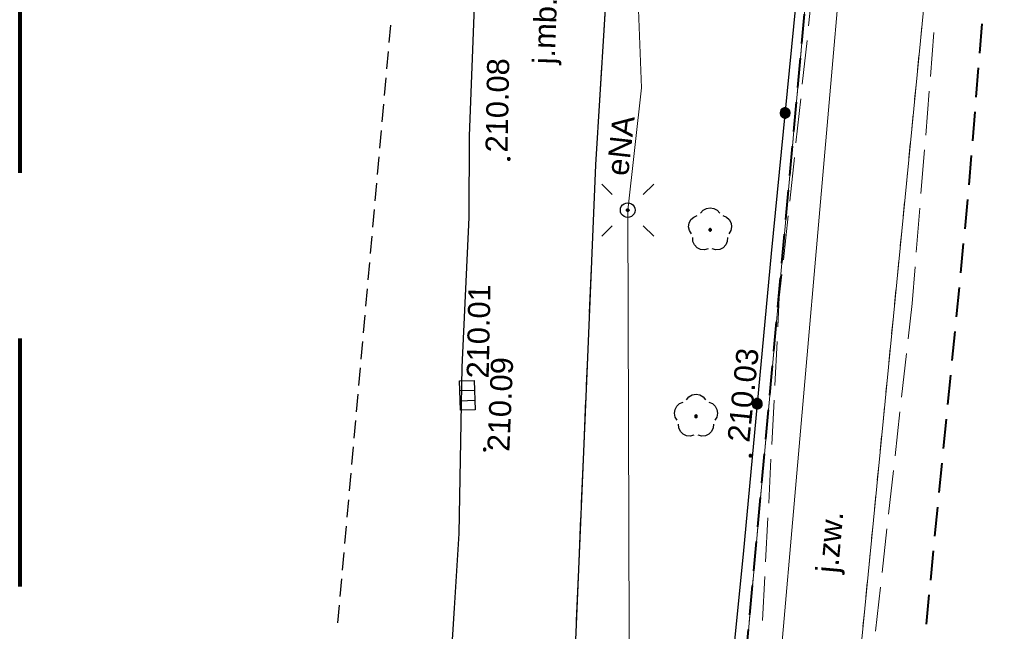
# Model space of a CAD drawing. Header units: metres. Extents: x 7419414 to 7419803, y 5549484 to 5549731.
# Tile 3 of 102: x 7419414 to 7419447, y 5549531 to 5549552. Entities that reach past the tile are written whole.
import ezdxf

# ---------------------------------------------------------------- set-up
doc = ezdxf.new("R2010")
doc.units = ezdxf.units.M
doc.header["$MEASUREMENT"] = 0
doc.linetypes.add('DGN Style 2', pattern=[14.063503, 8.438102, -5.625401])
doc.layers.get('0').update_dxf_attribs({"color": 250})
for name, color, linetype, lineweight in [('EGDE', 7, 'Continuous', 13), ('EGUG', 96, 'Continuous', 13), ('GUPPRZ_O', 7, 'Continuous', 13), ('LINIE ROZGRANICZAJĄCE MPZP', 212, 'Continuous', 0), ('OTKJ', 7, 'Continuous', 13), ('OTKJ_O', 7, 'Continuous', 13), ('OTKK', 7, 'Continuous', 30), ('OTOO', 7, 'Continuous', 30), ('OTRS_O', 7, 'Continuous', 13), ('SUEP', 1, 'Continuous', 13), ('SUEP_O', 1, 'Continuous', 13), ('SUWP', 5, 'Continuous', 13), ('Zakres', 7, 'Continuous', 0)]:
    doc.layers.add(name, color=color, linetype=linetype, lineweight=lineweight)
doc.layers.add('szkic szkicow', color=250, linetype='Continuous', lineweight=0, plot=False)
doc.styles.add('Arial', font='arial.ttf')

msp = doc.modelspace()

# ---------------------------------------------------------------- hatches: boundary and pattern name
at = {"linetype": 'Continuous'}
for points in [[(7419439.621, 5549548.41), (7419439.577, 5549548.42), (7419439.536, 5549548.442), (7419439.503, 5549548.473), (7419439.479, 5549548.512), (7419439.466, 5549548.555), (7419439.464, 5549548.601), (7419439.475, 5549548.645), (7419439.496, 5549548.686), (7419439.527, 5549548.719), (7419439.566, 5549548.743), (7419439.61, 5549548.756), (7419439.656, 5549548.758), (7419439.7, 5549548.748), (7419439.74, 5549548.726), (7419439.774, 5549548.695), (7419439.798, 5549548.656), (7419439.811, 5549548.612), (7419439.813, 5549548.567), (7419439.802, 5549548.522), (7419439.781, 5549548.482), (7419439.749, 5549548.449), (7419439.711, 5549548.424), (7419439.667, 5549548.411)], [(7419439.621, 5549548.41), (7419439.577, 5549548.42), (7419439.536, 5549548.442), (7419439.503, 5549548.473), (7419439.479, 5549548.512), (7419439.466, 5549548.555), (7419439.464, 5549548.601), (7419439.475, 5549548.645), (7419439.496, 5549548.686), (7419439.527, 5549548.719), (7419439.566, 5549548.743), (7419439.61, 5549548.756), (7419439.656, 5549548.758), (7419439.7, 5549548.748), (7419439.74, 5549548.726), (7419439.774, 5549548.695), (7419439.798, 5549548.656), (7419439.811, 5549548.612), (7419439.813, 5549548.567), (7419439.802, 5549548.522), (7419439.781, 5549548.482), (7419439.749, 5549548.449), (7419439.711, 5549548.424), (7419439.667, 5549548.411)], [(7419430.25, 5549546.975), (7419430.238, 5549546.977), (7419430.228, 5549546.981), (7419430.218, 5549546.988), (7419430.211, 5549546.997), (7419430.207, 5549547.008), (7419430.205, 5549547.02), (7419430.207, 5549547.032), (7419430.211, 5549547.043), (7419430.218, 5549547.052), (7419430.228, 5549547.059), (7419430.238, 5549547.063), (7419430.25, 5549547.065), (7419430.262, 5549547.063), (7419430.272, 5549547.059), (7419430.282, 5549547.052), (7419430.289, 5549547.043), (7419430.293, 5549547.032), (7419430.295, 5549547.02), (7419430.293, 5549547.008), (7419430.289, 5549546.997), (7419430.282, 5549546.988), (7419430.272, 5549546.981), (7419430.262, 5549546.977)], [(7419434.292, 5549545.235), (7419434.28, 5549545.236), (7419434.27, 5549545.24), (7419434.26, 5549545.246), (7419434.253, 5549545.254), (7419434.248, 5549545.264), (7419434.245, 5549545.274), (7419434.245, 5549545.286), (7419434.249, 5549545.298), (7419434.255, 5549545.309), (7419434.266, 5549545.318), (7419434.277, 5549545.323), (7419434.289, 5549545.325), (7419434.302, 5549545.323), (7419434.311, 5549545.32), (7419434.32, 5549545.313), (7419434.328, 5549545.304), (7419434.333, 5549545.293), (7419434.335, 5549545.281), (7419434.334, 5549545.272), (7419434.331, 5549545.261), (7419434.323, 5549545.25), (7419434.315, 5549545.242), (7419434.304, 5549545.237)], [(7419437.09, 5549544.565), (7419437.076, 5549544.567), (7419437.064, 5549544.574), (7419437.054, 5549544.584), (7419437.047, 5549544.596), (7419437.045, 5549544.61), (7419437.047, 5549544.624), (7419437.054, 5549544.636), (7419437.064, 5549544.646), (7419437.076, 5549544.653), (7419437.09, 5549544.655), (7419437.104, 5549544.653), (7419437.116, 5549544.646), (7419437.126, 5549544.636), (7419437.133, 5549544.624), (7419437.135, 5549544.61), (7419437.133, 5549544.596), (7419437.126, 5549544.584), (7419437.116, 5549544.574), (7419437.104, 5549544.567)], [(7419438.672, 5549538.523), (7419438.628, 5549538.533), (7419438.587, 5549538.554), (7419438.554, 5549538.585), (7419438.529, 5549538.624), (7419438.516, 5549538.668), (7419438.514, 5549538.713), (7419438.524, 5549538.758), (7419438.546, 5549538.798), (7419438.577, 5549538.832), (7419438.616, 5549538.856), (7419438.659, 5549538.87), (7419438.705, 5549538.871), (7419438.749, 5549538.861), (7419438.79, 5549538.84), (7419438.823, 5549538.809), (7419438.848, 5549538.77), (7419438.861, 5549538.726), (7419438.863, 5549538.681), (7419438.853, 5549538.636), (7419438.831, 5549538.596), (7419438.8, 5549538.562), (7419438.761, 5549538.538), (7419438.718, 5549538.524)], [(7419438.672, 5549538.523), (7419438.628, 5549538.533), (7419438.587, 5549538.554), (7419438.554, 5549538.585), (7419438.529, 5549538.624), (7419438.516, 5549538.668), (7419438.514, 5549538.713), (7419438.524, 5549538.758), (7419438.546, 5549538.798), (7419438.577, 5549538.832), (7419438.616, 5549538.856), (7419438.659, 5549538.87), (7419438.705, 5549538.871), (7419438.749, 5549538.861), (7419438.79, 5549538.84), (7419438.823, 5549538.809), (7419438.848, 5549538.77), (7419438.861, 5549538.726), (7419438.863, 5549538.681), (7419438.853, 5549538.636), (7419438.831, 5549538.596), (7419438.8, 5549538.562), (7419438.761, 5549538.538), (7419438.718, 5549538.524)], [(7419436.61, 5549538.225), (7419436.596, 5549538.227), (7419436.584, 5549538.234), (7419436.574, 5549538.244), (7419436.567, 5549538.256), (7419436.565, 5549538.27), (7419436.567, 5549538.284), (7419436.574, 5549538.296), (7419436.584, 5549538.306), (7419436.596, 5549538.313), (7419436.61, 5549538.315), (7419436.624, 5549538.313), (7419436.636, 5549538.306), (7419436.646, 5549538.296), (7419436.653, 5549538.284), (7419436.655, 5549538.27), (7419436.653, 5549538.256), (7419436.646, 5549538.244), (7419436.636, 5549538.234), (7419436.624, 5549538.227)], [(7419429.43, 5549537.095), (7419429.418, 5549537.097), (7419429.407, 5549537.101), (7419429.398, 5549537.108), (7419429.391, 5549537.117), (7419429.387, 5549537.128), (7419429.385, 5549537.14), (7419429.387, 5549537.152), (7419429.391, 5549537.162), (7419429.398, 5549537.172), (7419429.407, 5549537.179), (7419429.418, 5549537.183), (7419429.43, 5549537.185), (7419429.442, 5549537.183), (7419429.452, 5549537.179), (7419429.462, 5549537.172), (7419429.469, 5549537.162), (7419429.473, 5549537.152), (7419429.475, 5549537.14), (7419429.473, 5549537.128), (7419429.469, 5549537.117), (7419429.462, 5549537.108), (7419429.452, 5549537.101), (7419429.442, 5549537.097)], [(7419438.46, 5549536.885), (7419438.448, 5549536.887), (7419438.438, 5549536.891), (7419438.428, 5549536.898), (7419438.421, 5549536.907), (7419438.417, 5549536.918), (7419438.415, 5549536.93), (7419438.417, 5549536.942), (7419438.421, 5549536.952), (7419438.428, 5549536.962), (7419438.438, 5549536.969), (7419438.448, 5549536.973), (7419438.46, 5549536.975), (7419438.472, 5549536.973), (7419438.482, 5549536.969), (7419438.492, 5549536.962), (7419438.499, 5549536.952), (7419438.503, 5549536.942), (7419438.505, 5549536.93), (7419438.503, 5549536.918), (7419438.499, 5549536.907), (7419438.492, 5549536.898), (7419438.482, 5549536.891), (7419438.472, 5549536.887)]]:
    msp.add_hatch(color=0, dxfattribs=at).paths.add_polyline_path(points)

# ---------------------------------------------------------------- linework, layer by layer
at = {"color": 0, "linetype": 'Continuous'}
for p, q in [((7419433.406, 5549546.164), (7419433.76, 5549545.81)), ((7419435.174, 5549546.164), (7419434.82, 5549545.81)), ((7419433.406, 5549544.396), (7419433.76, 5549544.75)), ((7419435.174, 5549544.396), (7419434.82, 5549544.75)), ((7419428.585, 5549539.147), (7419429.085, 5549539.162)), ((7419428.595, 5549538.798), (7419429.095, 5549538.813))]:
    msp.add_line(p, q, dxfattribs=at)
at = {"color": 0, "linetype": 'Continuous', "flags": 128}
for points in [[(7419439.656, 5549548.758), (7419439.61, 5549548.756), (7419439.566, 5549548.743), (7419439.527, 5549548.719), (7419439.496, 5549548.686), (7419439.475, 5549548.645), (7419439.464, 5549548.601), (7419439.466, 5549548.555), (7419439.479, 5549548.512), (7419439.503, 5549548.473), (7419439.536, 5549548.442), (7419439.577, 5549548.42), (7419439.621, 5549548.41), (7419439.667, 5549548.411), (7419439.711, 5549548.424), (7419439.749, 5549548.449), (7419439.781, 5549548.482), (7419439.802, 5549548.522), (7419439.813, 5549548.567), (7419439.811, 5549548.612), (7419439.798, 5549548.656), (7419439.774, 5549548.695), (7419439.74, 5549548.726), (7419439.7, 5549548.748), (7419439.656, 5549548.758)], [(7419439.656, 5549548.758), (7419439.61, 5549548.756), (7419439.566, 5549548.743), (7419439.527, 5549548.719), (7419439.496, 5549548.686), (7419439.475, 5549548.645), (7419439.464, 5549548.601), (7419439.466, 5549548.555), (7419439.479, 5549548.512), (7419439.503, 5549548.473), (7419439.536, 5549548.442), (7419439.577, 5549548.42), (7419439.621, 5549548.41), (7419439.667, 5549548.411), (7419439.711, 5549548.424), (7419439.749, 5549548.449), (7419439.781, 5549548.482), (7419439.802, 5549548.522), (7419439.813, 5549548.567), (7419439.811, 5549548.612), (7419439.798, 5549548.656), (7419439.774, 5549548.695), (7419439.74, 5549548.726), (7419439.7, 5549548.748), (7419439.656, 5549548.758)], [(7419430.205, 5549547.02), (7419430.207, 5549547.008), (7419430.211, 5549546.997), (7419430.218, 5549546.988), (7419430.228, 5549546.981), (7419430.238, 5549546.977), (7419430.25, 5549546.975), (7419430.262, 5549546.977), (7419430.272, 5549546.981), (7419430.282, 5549546.988), (7419430.289, 5549546.997), (7419430.293, 5549547.008), (7419430.295, 5549547.02), (7419430.293, 5549547.032), (7419430.289, 5549547.043), (7419430.282, 5549547.052), (7419430.272, 5549547.059), (7419430.262, 5549547.063), (7419430.25, 5549547.065), (7419430.238, 5549547.063), (7419430.228, 5549547.059), (7419430.218, 5549547.052), (7419430.211, 5549547.043), (7419430.207, 5549547.032), (7419430.205, 5549547.02)], [(7419434.29, 5549545.53), (7419434.355, 5549545.521), (7419434.415, 5549545.497), (7419434.467, 5549545.457), (7419434.507, 5549545.405), (7419434.531, 5549545.345), (7419434.54, 5549545.28), (7419434.531, 5549545.215), (7419434.507, 5549545.155), (7419434.467, 5549545.103), (7419434.415, 5549545.063), (7419434.355, 5549545.039), (7419434.29, 5549545.03), (7419434.225, 5549545.039), (7419434.165, 5549545.063), (7419434.113, 5549545.103), (7419434.073, 5549545.155), (7419434.049, 5549545.215), (7419434.04, 5549545.28), (7419434.049, 5549545.345), (7419434.073, 5549545.405), (7419434.113, 5549545.457), (7419434.165, 5549545.497), (7419434.225, 5549545.521), (7419434.29, 5549545.53)], [(7419434.289, 5549545.325), (7419434.302, 5549545.323), (7419434.311, 5549545.32), (7419434.32, 5549545.313), (7419434.328, 5549545.304), (7419434.333, 5549545.293), (7419434.335, 5549545.281), (7419434.334, 5549545.272), (7419434.331, 5549545.261), (7419434.323, 5549545.25), (7419434.315, 5549545.242), (7419434.304, 5549545.237), (7419434.292, 5549545.235), (7419434.28, 5549545.236), (7419434.27, 5549545.24), (7419434.26, 5549545.246), (7419434.253, 5549545.254), (7419434.248, 5549545.264), (7419434.245, 5549545.274), (7419434.245, 5549545.286), (7419434.249, 5549545.298), (7419434.255, 5549545.309), (7419434.266, 5549545.318), (7419434.277, 5549545.323), (7419434.289, 5549545.325)], [(7419437.09, 5549544.565), (7419437.104, 5549544.567), (7419437.116, 5549544.574), (7419437.126, 5549544.584), (7419437.133, 5549544.596), (7419437.135, 5549544.61), (7419437.133, 5549544.624), (7419437.126, 5549544.636), (7419437.116, 5549544.646), (7419437.104, 5549544.653), (7419437.09, 5549544.655), (7419437.076, 5549544.653), (7419437.064, 5549544.646), (7419437.054, 5549544.636), (7419437.047, 5549544.624), (7419437.045, 5549544.61), (7419437.047, 5549544.596), (7419437.054, 5549544.584), (7419437.064, 5549544.574), (7419437.076, 5549544.567), (7419437.09, 5549544.565)], [(7419428.605, 5549538.473), (7419428.575, 5549539.472), (7419429.075, 5549539.487), (7419429.105, 5549538.488), (7419428.605, 5549538.473)], [(7419438.705, 5549538.871), (7419438.659, 5549538.87), (7419438.616, 5549538.856), (7419438.577, 5549538.832), (7419438.546, 5549538.798), (7419438.524, 5549538.758), (7419438.514, 5549538.713), (7419438.516, 5549538.668), (7419438.529, 5549538.624), (7419438.554, 5549538.585), (7419438.587, 5549538.554), (7419438.628, 5549538.533), (7419438.672, 5549538.523), (7419438.718, 5549538.524), (7419438.761, 5549538.538), (7419438.8, 5549538.562), (7419438.831, 5549538.596), (7419438.853, 5549538.636), (7419438.863, 5549538.681), (7419438.861, 5549538.726), (7419438.848, 5549538.77), (7419438.823, 5549538.809), (7419438.79, 5549538.84), (7419438.749, 5549538.861), (7419438.705, 5549538.871)], [(7419438.705, 5549538.871), (7419438.659, 5549538.87), (7419438.616, 5549538.856), (7419438.577, 5549538.832), (7419438.546, 5549538.798), (7419438.524, 5549538.758), (7419438.514, 5549538.713), (7419438.516, 5549538.668), (7419438.529, 5549538.624), (7419438.554, 5549538.585), (7419438.587, 5549538.554), (7419438.628, 5549538.533), (7419438.672, 5549538.523), (7419438.718, 5549538.524), (7419438.761, 5549538.538), (7419438.8, 5549538.562), (7419438.831, 5549538.596), (7419438.853, 5549538.636), (7419438.863, 5549538.681), (7419438.861, 5549538.726), (7419438.848, 5549538.77), (7419438.823, 5549538.809), (7419438.79, 5549538.84), (7419438.749, 5549538.861), (7419438.705, 5549538.871)], [(7419436.61, 5549538.225), (7419436.624, 5549538.227), (7419436.636, 5549538.234), (7419436.646, 5549538.244), (7419436.653, 5549538.256), (7419436.655, 5549538.27), (7419436.653, 5549538.284), (7419436.646, 5549538.296), (7419436.636, 5549538.306), (7419436.624, 5549538.313), (7419436.61, 5549538.315), (7419436.596, 5549538.313), (7419436.584, 5549538.306), (7419436.574, 5549538.296), (7419436.567, 5549538.284), (7419436.565, 5549538.27), (7419436.567, 5549538.256), (7419436.574, 5549538.244), (7419436.584, 5549538.234), (7419436.596, 5549538.227), (7419436.61, 5549538.225)], [(7419429.385, 5549537.14), (7419429.387, 5549537.128), (7419429.391, 5549537.117), (7419429.398, 5549537.108), (7419429.407, 5549537.101), (7419429.418, 5549537.097), (7419429.43, 5549537.095), (7419429.442, 5549537.097), (7419429.452, 5549537.101), (7419429.462, 5549537.108), (7419429.469, 5549537.117), (7419429.473, 5549537.128), (7419429.475, 5549537.14), (7419429.473, 5549537.152), (7419429.469, 5549537.162), (7419429.462, 5549537.172), (7419429.452, 5549537.179), (7419429.442, 5549537.183), (7419429.43, 5549537.185), (7419429.418, 5549537.183), (7419429.407, 5549537.179), (7419429.398, 5549537.172), (7419429.391, 5549537.162), (7419429.387, 5549537.152), (7419429.385, 5549537.14)], [(7419438.415, 5549536.93), (7419438.417, 5549536.918), (7419438.421, 5549536.907), (7419438.428, 5549536.898), (7419438.438, 5549536.891), (7419438.448, 5549536.887), (7419438.46, 5549536.885), (7419438.472, 5549536.887), (7419438.482, 5549536.891), (7419438.492, 5549536.898), (7419438.499, 5549536.907), (7419438.503, 5549536.918), (7419438.505, 5549536.93), (7419438.503, 5549536.942), (7419438.499, 5549536.952), (7419438.492, 5549536.962), (7419438.482, 5549536.969), (7419438.472, 5549536.973), (7419438.46, 5549536.975), (7419438.448, 5549536.973), (7419438.438, 5549536.969), (7419438.428, 5549536.962), (7419438.421, 5549536.952), (7419438.417, 5549536.942), (7419438.415, 5549536.93)]]:
    msp.add_lwpolyline(points, close=True, dxfattribs=at)
for points in [[(7419436.766, 5549545.173), (7419436.849, 5549545.273), (7419436.962, 5549545.337), (7419437.09, 5549545.36), (7419437.218, 5549545.337), (7419437.331, 5549545.273), (7419437.414, 5549545.173)], [(7419436.454, 5549544.476), (7419436.385, 5549544.586), (7419436.359, 5549544.713), (7419436.377, 5549544.842), (7419436.438, 5549544.957), (7419436.534, 5549545.044), (7419436.654, 5549545.092)], [(7419437.526, 5549545.092), (7419437.646, 5549545.044), (7419437.742, 5549544.957), (7419437.803, 5549544.842), (7419437.821, 5549544.713), (7419437.795, 5549544.586), (7419437.726, 5549544.476)], [(7419437.021, 5549543.964), (7419436.895, 5549543.932), (7419436.766, 5549543.946), (7419436.649, 5549544.003), (7419436.559, 5549544.097), (7419436.506, 5549544.215), (7419436.497, 5549544.345)], [(7419437.683, 5549544.345), (7419437.674, 5549544.215), (7419437.621, 5549544.097), (7419437.531, 5549544.003), (7419437.414, 5549543.946), (7419437.285, 5549543.932), (7419437.159, 5549543.964)], [(7419436.286, 5549538.833), (7419436.369, 5549538.933), (7419436.482, 5549538.997), (7419436.61, 5549539.02), (7419436.738, 5549538.997), (7419436.851, 5549538.933), (7419436.934, 5549538.833)], [(7419435.974, 5549538.136), (7419435.905, 5549538.246), (7419435.879, 5549538.373), (7419435.897, 5549538.502), (7419435.958, 5549538.617), (7419436.054, 5549538.704), (7419436.174, 5549538.752)], [(7419437.046, 5549538.752), (7419437.166, 5549538.704), (7419437.262, 5549538.617), (7419437.323, 5549538.502), (7419437.341, 5549538.373), (7419437.315, 5549538.246), (7419437.246, 5549538.136)], [(7419436.541, 5549537.624), (7419436.415, 5549537.592), (7419436.286, 5549537.606), (7419436.169, 5549537.663), (7419436.079, 5549537.757), (7419436.026, 5549537.875), (7419436.017, 5549538.005)], [(7419437.203, 5549538.005), (7419437.194, 5549537.875), (7419437.141, 5549537.757), (7419437.051, 5549537.663), (7419436.934, 5549537.606), (7419436.805, 5549537.592), (7419436.679, 5549537.624)]]:
    msp.add_lwpolyline(points, dxfattribs=at)
at = {"layer": 'EGDE', "color": 250, "linetype": 'Continuous', "lineweight": 0, "flags": 128}
for points in [[(7419622.687, 5549655.462), (7419619.81, 5549655.03), (7419609.66, 5549653.24), (7419589.07, 5549649.42), (7419557.7, 5549643.96), (7419540.13, 5549643.06), (7419523.27, 5549643.29), (7419509.38, 5549641.39), (7419462.29, 5549628.43), (7419462.45, 5549628.77), (7419446.03, 5549630.99), (7419446.66, 5549622.15), (7419435.73, 5549501.644)], [(7419439.375, 5549501.456), (7419449.43, 5549604.09), (7419450.45, 5549614.49), (7419451.3, 5549617.85), (7419452.51, 5549620.06), (7419454.77, 5549622.45), (7419458.98, 5549625.04), (7419462.38, 5549626.43), (7419462.7, 5549626.56), (7419482.9, 5549629.97), (7419487.71, 5549630.61), (7419562.5, 5549640.55), (7419590.93, 5549644.33), (7419591.23, 5549646.31), (7419603.9, 5549648.9), (7419609.52, 5549650.05), (7419619.85, 5549651.97), (7419622.322, 5549652.355)], [(7419435.73, 5549501.644), (7419446.66, 5549622.15), (7419446.03, 5549630.99), (7419445.69, 5549630.61), (7419433.076, 5549628.608)], [(7419447.714, 5549501.025), (7419450.09, 5549531.19), (7419459.99, 5549593.07), (7419462.12, 5549617.26), (7419462.22, 5549620.86), (7419457.3, 5549616.58), (7419452.54, 5549610.11), (7419449.43, 5549604.09), (7419439.375, 5549501.456)]]:
    msp.add_lwpolyline(points, dxfattribs=at)
at = {"layer": 'EGUG', "color": 96, "linetype": 'Continuous', "lineweight": 13}
for p, q in [((7419440.224, 5549551.191), (7419440.269, 5549551.689)), ((7419440.269, 5549551.689), (7419440.224, 5549551.191)), ((7419444.281, 5549551.529), (7419444.232, 5549551.031)), ((7419444.232, 5549551.031), (7419444.281, 5549551.529)), ((7419440.134, 5549550.195), (7419440.179, 5549550.693)), ((7419440.179, 5549550.693), (7419440.134, 5549550.195)), ((7419444.183, 5549550.534), (7419444.135, 5549550.036)), ((7419444.135, 5549550.036), (7419444.183, 5549550.534)), ((7419440.043, 5549549.199), (7419440.089, 5549549.697)), ((7419440.089, 5549549.697), (7419440.043, 5549549.199)), ((7419444.086, 5549549.538), (7419444.037, 5549549.041)), ((7419444.037, 5549549.041), (7419444.086, 5549549.538)), ((7419439.953, 5549548.203), (7419439.998, 5549548.701)), ((7419439.998, 5549548.701), (7419439.953, 5549548.203)), ((7419443.988, 5549548.543), (7419443.94, 5549548.046)), ((7419443.94, 5549548.046), (7419443.988, 5549548.543)), ((7419439.863, 5549547.207), (7419439.908, 5549547.705)), ((7419439.908, 5549547.705), (7419439.863, 5549547.207)), ((7419443.891, 5549547.548), (7419443.842, 5549547.05)), ((7419443.842, 5549547.05), (7419443.891, 5549547.548)), ((7419439.772, 5549546.212), (7419439.818, 5549546.709)), ((7419439.818, 5549546.709), (7419439.772, 5549546.212)), ((7419443.793, 5549546.553), (7419443.745, 5549546.055)), ((7419443.745, 5549546.055), (7419443.793, 5549546.553)), ((7419439.682, 5549545.216), (7419439.727, 5549545.714)), ((7419439.727, 5549545.714), (7419439.682, 5549545.216)), ((7419443.696, 5549545.557), (7419443.647, 5549545.06)), ((7419443.647, 5549545.06), (7419443.696, 5549545.557)), ((7419439.592, 5549544.22), (7419439.637, 5549544.718)), ((7419439.637, 5549544.718), (7419439.592, 5549544.22)), ((7419443.598, 5549544.562), (7419443.55, 5549544.065)), ((7419443.55, 5549544.065), (7419443.598, 5549544.562)), ((7419439.501, 5549543.224), (7419439.547, 5549543.722)), ((7419439.547, 5549543.722), (7419439.501, 5549543.224)), ((7419443.501, 5549543.567), (7419443.452, 5549543.069)), ((7419443.452, 5549543.069), (7419443.501, 5549543.567)), ((7419439.411, 5549542.228), (7419439.456, 5549542.726)), ((7419439.456, 5549542.726), (7419439.411, 5549542.228)), ((7419443.403, 5549542.572), (7419443.355, 5549542.074)), ((7419443.355, 5549542.074), (7419443.403, 5549542.572)), ((7419439.321, 5549541.232), (7419439.366, 5549541.73)), ((7419439.366, 5549541.73), (7419439.321, 5549541.232)), ((7419443.306, 5549541.577), (7419443.257, 5549541.079)), ((7419443.257, 5549541.079), (7419443.306, 5549541.577)), ((7419439.23, 5549540.236), (7419439.276, 5549540.734)), ((7419439.276, 5549540.734), (7419439.23, 5549540.236)), ((7419443.208, 5549540.581), (7419443.16, 5549540.084)), ((7419443.16, 5549540.084), (7419443.208, 5549540.581)), ((7419439.14, 5549539.24), (7419439.185, 5549539.738)), ((7419439.185, 5549539.738), (7419439.14, 5549539.24)), ((7419443.111, 5549539.586), (7419443.062, 5549539.088)), ((7419443.062, 5549539.088), (7419443.111, 5549539.586)), ((7419439.05, 5549538.244), (7419439.095, 5549538.742)), ((7419439.095, 5549538.742), (7419439.05, 5549538.244)), ((7419443.013, 5549538.591), (7419442.965, 5549538.093)), ((7419442.965, 5549538.093), (7419443.013, 5549538.591)), ((7419438.959, 5549537.248), (7419439.005, 5549537.746)), ((7419439.005, 5549537.746), (7419438.959, 5549537.248)), ((7419442.916, 5549537.596), (7419442.867, 5549537.098)), ((7419442.867, 5549537.098), (7419442.916, 5549537.596)), ((7419438.869, 5549536.252), (7419438.914, 5549536.75)), ((7419438.914, 5549536.75), (7419438.869, 5549536.252)), ((7419442.818, 5549536.6), (7419442.77, 5549536.103)), ((7419442.77, 5549536.103), (7419442.818, 5549536.6)), ((7419438.779, 5549535.256), (7419438.824, 5549535.754)), ((7419438.824, 5549535.754), (7419438.779, 5549535.256)), ((7419442.721, 5549535.605), (7419442.672, 5549535.108)), ((7419442.672, 5549535.108), (7419442.721, 5549535.605)), ((7419438.688, 5549534.261), (7419438.734, 5549534.759)), ((7419438.734, 5549534.759), (7419438.688, 5549534.261)), ((7419442.623, 5549534.61), (7419442.575, 5549534.112)), ((7419442.575, 5549534.112), (7419442.623, 5549534.61)), ((7419438.598, 5549533.265), (7419438.643, 5549533.763)), ((7419438.643, 5549533.763), (7419438.598, 5549533.265)), ((7419442.526, 5549533.615), (7419442.477, 5549533.117)), ((7419442.477, 5549533.117), (7419442.526, 5549533.615)), ((7419438.508, 5549532.269), (7419438.553, 5549532.767)), ((7419438.553, 5549532.767), (7419438.508, 5549532.269)), ((7419442.428, 5549532.619), (7419442.38, 5549532.122)), ((7419442.38, 5549532.122), (7419442.428, 5549532.619)), ((7419438.417, 5549531.273), (7419438.463, 5549531.771)), ((7419438.463, 5549531.771), (7419438.417, 5549531.273)), ((7419442.331, 5549531.624), (7419442.282, 5549531.127)), ((7419442.282, 5549531.127), (7419442.331, 5549531.624))]:
    msp.add_line(p, q, dxfattribs=at)
at = {"layer": 'LINIE ROZGRANICZAJĄCE MPZP', "color": 212, "linetype": 'Continuous', "lineweight": 40}
for p, q in [((7419440.201, 5549550.942), (7419440.292, 5549551.938)), ((7419446.25, 5549550.62), (7419446.331, 5549551.617)), ((7419440.066, 5549549.448), (7419440.156, 5549550.444)), ((7419446.129, 5549549.125), (7419446.21, 5549550.122)), ((7419439.93, 5549547.954), (7419440.021, 5549548.95)), ((7419446.009, 5549547.63), (7419446.089, 5549548.627)), ((7419439.795, 5549546.46), (7419439.885, 5549547.456)), ((7419445.888, 5549546.135), (7419445.968, 5549547.132)), ((7419439.659, 5549544.966), (7419439.75, 5549545.962)), ((7419445.75, 5549544.641), (7419445.847, 5549545.636)), ((7419439.524, 5549543.473), (7419439.614, 5549544.468)), ((7419445.604, 5549543.148), (7419445.702, 5549544.144)), ((7419439.388, 5549541.979), (7419439.479, 5549542.975)), ((7419445.458, 5549541.655), (7419445.556, 5549542.651)), ((7419439.253, 5549540.485), (7419439.343, 5549541.481)), ((7419445.313, 5549540.163), (7419445.41, 5549541.158)), ((7419439.117, 5549538.991), (7419439.208, 5549539.987)), ((7419445.167, 5549538.67), (7419445.264, 5549539.665)), ((7419438.982, 5549537.497), (7419439.072, 5549538.493)), ((7419445.021, 5549537.177), (7419445.118, 5549538.172)), ((7419438.847, 5549536.003), (7419438.937, 5549536.999)), ((7419444.875, 5549535.684), (7419444.972, 5549536.679)), ((7419438.711, 5549534.509), (7419438.801, 5549535.505)), ((7419444.729, 5549534.191), (7419444.827, 5549535.186)), ((7419438.576, 5549533.015), (7419438.666, 5549534.011)), ((7419444.584, 5549532.698), (7419444.681, 5549533.693)), ((7419438.44, 5549531.522), (7419438.53, 5549532.518)), ((7419444.438, 5549531.205), (7419444.535, 5549532.2)), ((7419438.305, 5549530.028), (7419438.395, 5549531.024))]:
    msp.add_line(p, q, dxfattribs=at)
at = {"layer": 'OTKJ', "color": 250, "linetype": 'Continuous', "lineweight": 13}
for p, q in [((7419440.435, 5549551.546), (7419440.596, 5549553.037)), ((7419433.527, 5549552.142), (7419433.435, 5549550.645)), ((7419444.695, 5549551.322), (7419444.575, 5549549.827)), ((7419440.221, 5549549.557), (7419440.382, 5549551.049)), ((7419433.405, 5549550.145), (7419433.313, 5549548.648)), ((7419444.534, 5549549.328), (7419444.413, 5549547.833)), ((7419440.007, 5549547.569), (7419440.167, 5549549.06)), ((7419433.282, 5549548.149), (7419433.2, 5549546.82)), ((7419444.373, 5549547.335), (7419444.252, 5549545.84)), ((7419439.792, 5549545.58), (7419439.953, 5549547.072)), ((7419433.2, 5549546.82), (7419433.156, 5549545.793)), ((7419433.135, 5549545.293), (7419433.071, 5549543.795)), ((7419444.212, 5549545.341), (7419444.091, 5549543.846)), ((7419439.578, 5549543.592), (7419439.739, 5549545.083)), ((7419433.049, 5549543.295), (7419432.985, 5549541.797)), ((7419444.051, 5549543.348), (7419443.95, 5549542.1)), ((7419439.44, 5549542.31), (7419439.525, 5549543.095)), ((7419439.388, 5549541.31), (7419439.44, 5549542.31)), ((7419443.95, 5549542.1), (7419443.817, 5549540.906)), ((7419432.964, 5549541.297), (7419432.92, 5549540.27)), ((7419439.285, 5549539.313), (7419439.363, 5549540.811)), ((7419432.92, 5549540.27), (7419432.88, 5549539.316)), ((7419443.762, 5549540.409), (7419443.596, 5549538.918)), ((7419432.859, 5549538.817), (7419432.795, 5549537.318)), ((7419439.182, 5549537.316), (7419439.26, 5549538.814)), ((7419443.54, 5549538.421), (7419443.375, 5549536.93)), ((7419432.774, 5549536.818), (7419432.711, 5549535.32)), ((7419439.079, 5549535.318), (7419439.157, 5549536.816)), ((7419443.319, 5549536.433), (7419443.153, 5549534.942)), ((7419432.689, 5549534.82), (7419432.626, 5549533.322)), ((7419438.976, 5549533.321), (7419439.054, 5549534.819)), ((7419443.098, 5549534.445), (7419442.932, 5549532.955)), ((7419432.605, 5549532.822), (7419432.541, 5549531.323)), ((7419438.873, 5549531.324), (7419438.951, 5549532.822)), ((7419442.877, 5549532.458), (7419442.711, 5549530.967))]:
    msp.add_line(p, q, dxfattribs=at)
at = {"layer": 'OTKK', "color": 250, "linetype": 'Continuous', "lineweight": 30, "flags": 128}
for points in [[(7419428.875, 5549581.236), (7419429.31, 5549580.76), (7419430.21, 5549579.65), (7419430.96, 5549578.6), (7419431.89, 5549577.21), (7419432.39, 5549576.23), (7419432.96, 5549574.67), (7419433.42, 5549573.14), (7419433.91, 5549570.96), (7419433.97, 5549570.71), (7419434.08, 5549570.21), (7419434.19, 5549568.72), (7419434.27, 5549566.73), (7419434.22, 5549564.7), (7419433.64, 5549553.97), (7419433.2, 5549546.82), (7419432.92, 5549540.27), (7419432.48, 5549529.87), (7419432.4, 5549526.45), (7419432.17, 5549521.58), (7419431.98, 5549517.64)], [(7419428.294, 5549574.689), (7419428.51, 5549574.27), (7419428.91, 5549573.21), (7419429.31, 5549572.14), (7419429.49, 5549571.22), (7419429.61, 5549570.22), (7419429.65, 5549569.34), (7419429.65, 5549567.75), (7419429.55, 5549565.16), (7419429.41, 5549560.66), (7419429.25, 5549556.65), (7419429.08, 5549552.51), (7419428.9, 5549547.81), (7419428.89, 5549545.03), (7419428.66, 5549539.94), (7419428.55, 5549534.29), (7419428.39, 5549531.75), (7419427.6, 5549519.22), (7419427.42, 5549518.06), (7419426.92, 5549517.36), (7419426.11, 5549516.53), (7419425.14, 5549516), (7419424.2, 5549515.71), (7419423.066, 5549515.737)]]:
    msp.add_lwpolyline(points, dxfattribs=at)
at = {"layer": 'OTOO', "color": 250, "linetype": 'Continuous', "lineweight": 30, "flags": 128}
msp.add_lwpolyline([(7419444.531, 5549641.637), (7419444.64, 5549640.1), (7419445.31, 5549634.62), (7419445.56, 5549631.73), (7419446.709, 5549620.537), (7419439.169, 5549543.807), (7419438.208, 5549533.587), (7419436.896, 5549520.462), (7419436.501, 5549516.719)], dxfattribs=at)
at = {"layer": 'SUEP', "color": 1, "linetype": 'Continuous', "lineweight": 13, "flags": 128}
msp.add_lwpolyline([(7419434.32, 5549573.68), (7419434.14, 5549573.1), (7419434.48, 5549556.81), (7419434.76, 5549549.44), (7419434.29, 5549545.28), (7419434.35, 5549527.27), (7419434.19, 5549522.79), (7419434.53, 5549522.64), (7419434.18, 5549522.53), (7419432.79, 5549502.1)], dxfattribs=at)
at = {"layer": 'SUWP', "color": 5, "linetype": 'Continuous', "lineweight": 13, "flags": 128}
msp.add_lwpolyline([(7419441.75, 5549555.97), (7419437.72, 5549509.83), (7419436.957, 5549501.581)], dxfattribs=at)
at = {"layer": 'szkic szkicow', "color": 1, "linetype": 'DGN Style 2', "lineweight": 80, "flags": 128}
msp.add_lwpolyline([(7419710.634, 5549693.949), (7419413.634, 5549693.949), (7419413.634, 5549483.949), (7419710.634, 5549483.949), (7419710.634, 5549693.949)], close=True, dxfattribs=at)
at = {"layer": 'Zakres', "color": 5, "linetype": 'Continuous', "lineweight": 30}
for p, q in [((7419426.191, 5549550.974), (7419426.244, 5549551.572)), ((7419426.191, 5549550.974), (7419426.244, 5549551.572)), ((7419426.112, 5549550.078), (7419426.165, 5549550.675)), ((7419426.112, 5549550.078), (7419426.165, 5549550.675)), ((7419426.032, 5549549.181), (7419426.085, 5549549.779)), ((7419426.032, 5549549.181), (7419426.085, 5549549.779)), ((7419425.953, 5549548.285), (7419426.006, 5549548.882)), ((7419425.953, 5549548.285), (7419426.006, 5549548.882)), ((7419425.873, 5549547.388), (7419425.926, 5549547.986)), ((7419425.873, 5549547.388), (7419425.926, 5549547.986)), ((7419425.794, 5549546.492), (7419425.847, 5549547.089)), ((7419425.794, 5549546.492), (7419425.847, 5549547.089)), ((7419425.714, 5549545.595), (7419425.767, 5549546.193)), ((7419425.714, 5549545.595), (7419425.767, 5549546.193)), ((7419425.635, 5549544.699), (7419425.688, 5549545.296)), ((7419425.635, 5549544.699), (7419425.688, 5549545.296)), ((7419425.555, 5549543.802), (7419425.608, 5549544.4)), ((7419425.555, 5549543.802), (7419425.608, 5549544.4)), ((7419425.476, 5549542.906), (7419425.529, 5549543.503)), ((7419425.476, 5549542.906), (7419425.529, 5549543.503)), ((7419425.396, 5549542.009), (7419425.449, 5549542.607)), ((7419425.396, 5549542.009), (7419425.449, 5549542.607)), ((7419425.317, 5549541.113), (7419425.37, 5549541.71)), ((7419425.317, 5549541.113), (7419425.37, 5549541.71)), ((7419425.237, 5549540.216), (7419425.29, 5549540.814)), ((7419425.237, 5549540.216), (7419425.29, 5549540.814)), ((7419425.158, 5549539.32), (7419425.211, 5549539.917)), ((7419425.158, 5549539.32), (7419425.211, 5549539.917)), ((7419425.078, 5549538.423), (7419425.131, 5549539.021)), ((7419425.078, 5549538.423), (7419425.131, 5549539.021)), ((7419424.999, 5549537.527), (7419425.052, 5549538.124)), ((7419424.999, 5549537.527), (7419425.052, 5549538.124)), ((7419424.919, 5549536.63), (7419424.972, 5549537.228)), ((7419424.919, 5549536.63), (7419424.972, 5549537.228)), ((7419424.84, 5549535.734), (7419424.893, 5549536.332)), ((7419424.84, 5549535.734), (7419424.893, 5549536.332)), ((7419424.76, 5549534.837), (7419424.813, 5549535.435)), ((7419424.76, 5549534.837), (7419424.813, 5549535.435)), ((7419424.681, 5549533.941), (7419424.734, 5549534.539)), ((7419424.681, 5549533.941), (7419424.734, 5549534.539)), ((7419424.601, 5549533.044), (7419424.654, 5549533.642)), ((7419424.601, 5549533.044), (7419424.654, 5549533.642)), ((7419424.522, 5549532.148), (7419424.575, 5549532.746)), ((7419424.522, 5549532.148), (7419424.575, 5549532.746)), ((7419424.442, 5549531.251), (7419424.495, 5549531.849)), ((7419424.442, 5549531.251), (7419424.495, 5549531.849))]:
    msp.add_line(p, q, dxfattribs=at)

# ---------------------------------------------------------------- texts
at = {"layer": 'GUPPRZ_O', "color": 36, "linetype": 'Continuous', "lineweight": 0, "style": 'Arial'}
msp.add_text('210.01', height=0.75, rotation=88.8846, dxfattribs=at).set_placement((7419429.567, 5549539.549))
at = {"layer": 'OTKJ_O', "color": 250, "linetype": 'Continuous', "lineweight": 0, "style": 'Arial'}
for s, rotation, p in [('j.mb.', 88.076, (7419431.81, 5549550.23)), ('j.zw.', 84.845, (7419441.43, 5549532.92))]:
    msp.add_text(s, height=0.75, rotation=rotation, dxfattribs=at).set_placement(p)
at = {"layer": 'OTRS_O', "color": 250, "linetype": 'Continuous', "lineweight": 0, "style": 'Arial'}
for s, rotation, p in [('210.08', 88.8846, (7419430.206, 5549547.233)), ('210.03', 84.1704, (7419438.42, 5549537.36)), ('210.09', 87.5774, (7419430.268, 5549537.062))]:
    msp.add_text(s, height=0.75, rotation=rotation, dxfattribs=at).set_placement(p)
at = {"layer": 'SUEP_O', "color": 1, "linetype": 'Continuous', "lineweight": 0, "style": 'Arial'}
msp.add_text('eNA', height=0.75, rotation=83.585, dxfattribs=at).set_placement((7419434.301, 5549546.419))

doc.saveas('drawing.dxf')
